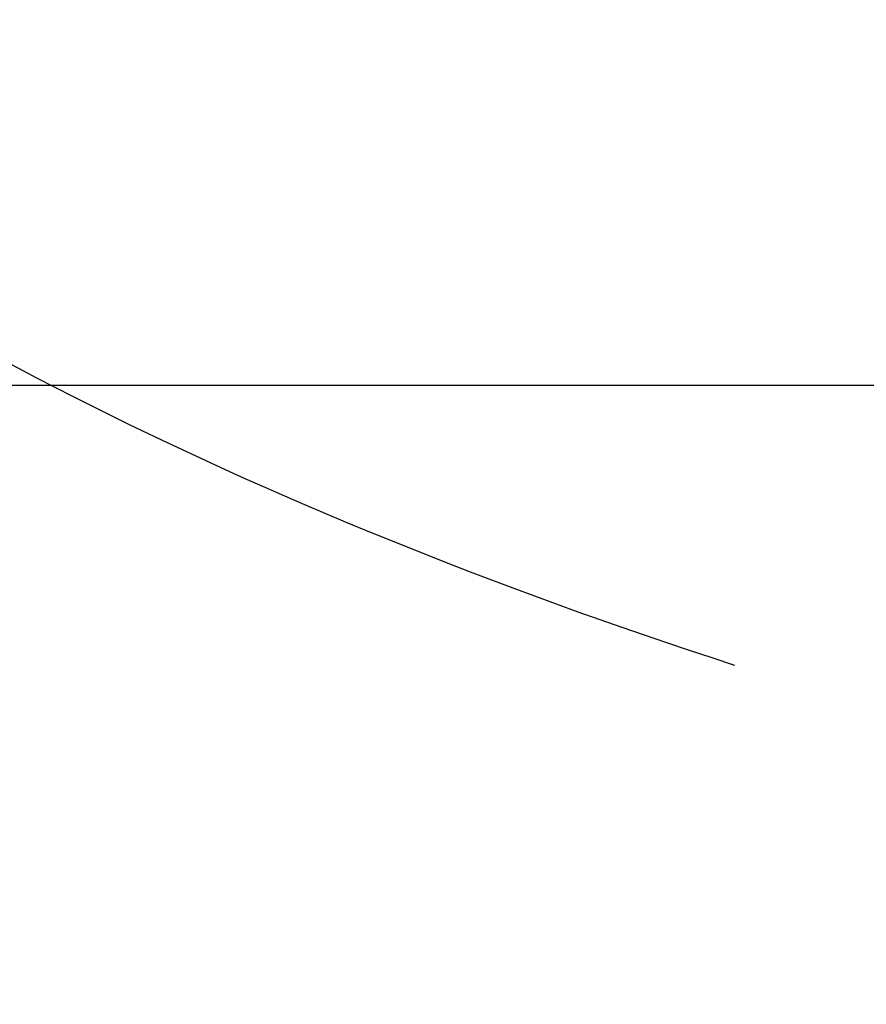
# Model space of a CAD drawing. Header units: millimetres. Extents: x -505 to 505, y 0 to 800.
# Tile 222 of 256: x -214.312 to -214.078, y 371.529 to 371.801. Entities that reach past the tile are written whole.
import ezdxf

# ---------------------------------------------------------------- set-up
doc = ezdxf.new("R2010")
doc.units = ezdxf.units.MM
doc.header["$MEASUREMENT"] = 0
for name, color, linetype in [('IGES level 11', 255, 'Continuous'), ('IGES level 12', 255, 'Continuous'), ('IGES level 15', 255, 'Continuous'), ('IGES level 24', 255, 'Continuous')]:
    doc.layers.add(name, color=color, linetype=linetype)

msp = doc.modelspace()

# ---------------------------------------------------------------- linework, layer by layer
at = {"layer": 'IGES level 11'}
msp.add_open_spline([(-236.79002, 370.18122, -166.90681), (-217.23198, 370.98906, -151.35591), (-197.67394, 371.79689, -135.80502)], degree=2, dxfattribs=at)
at = {"layer": 'IGES level 12'}
msp.add_open_spline([(-24.88462, 371.70031, 17.17074), (-125.44128, 371.70031, -62.99914), (-225.99793, 371.70031, -143.16902)], degree=2, dxfattribs=at)
at = {"layer": 'IGES level 15'}
msp.add_open_spline([(-214.00806, 373.921, 184.14756), (-214.15981, 367.92413, 184.26822), (-214.31157, 361.92726, 184.38889)], degree=2, dxfattribs=at)
at = {"layer": 'IGES level 24'}
msp.add_open_spline([(-211.9502, 374.2852, -202.24392), (-212.23374, 374.15636, -202.13159), (-212.50342, 374.02283, -201.98968), (-212.75396, 373.88724, -201.82098), (-213.0045, 373.75165, -201.65228), (-213.23588, 373.614, -201.4568), (-213.44357, 373.477, -201.23838), (-213.65125, 373.34, -201.01995), (-213.83523, 373.20365, -200.77859), (-213.9919, 373.07062, -200.51902), (-214.14856, 372.9376, -200.25946), (-214.27791, 372.80791, -199.9817), (-214.37739, 372.6841, -199.69121), (-214.47688, 372.56029, -199.40071), (-214.54649, 372.44236, -199.09749), (-214.58488, 372.33262, -198.7875), (-214.62327, 372.22289, -198.4775), (-214.63043, 372.12136, -198.16074), (-214.60621, 372.03002, -197.84343), (-214.582, 371.93868, -197.52612), (-214.52641, 371.85755, -197.20828), (-214.44054, 371.7882, -196.89614), (-214.35878, 371.72216, -196.59893), (-214.24956, 371.66682, -196.30689), (-214.11486, 371.62315, -196.02523)], degree=3, knots=[0, 0, 0, 0, 0.1257503, 0.1257503, 0.1257503, 0.2515006, 0.2515006, 0.2515006, 0.3772509, 0.3772509, 0.3772509, 0.5030013, 0.5030013, 0.5030013, 0.6287516, 0.6287516, 0.6287516, 0.7545019, 0.7545019, 0.7545019, 0.8802522, 0.8802522, 0.8802522, 0.9999908, 0.9999908, 0.9999908, 0.9999908], dxfattribs=at)
msp.add_open_spline([(-214.36638, 372.40833, -195.77977), (-213.05972, 371.97763, -193.06041), (-211.75307, 371.54692, -190.34105)], degree=2, dxfattribs=at)

doc.saveas('drawing.dxf')
